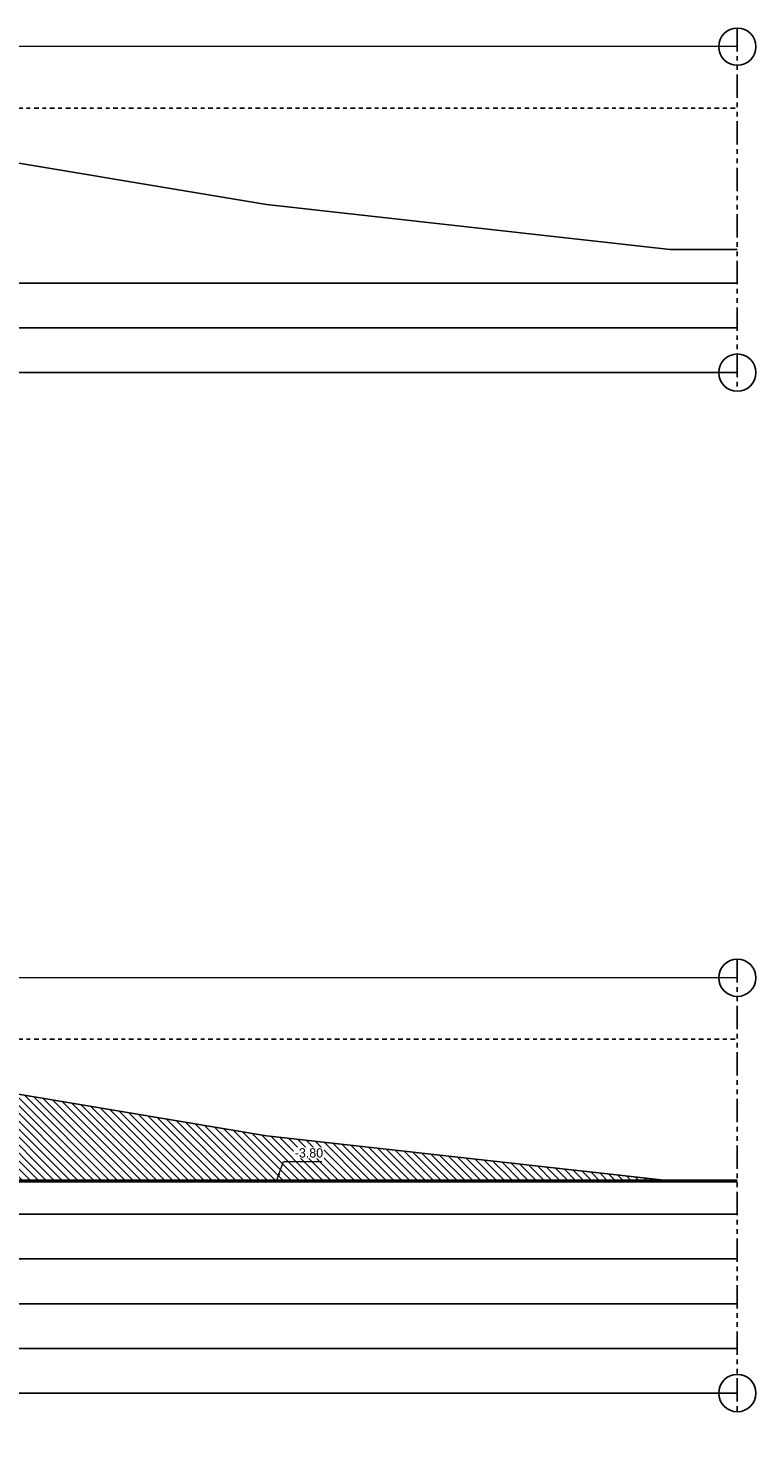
# Model space of a CAD drawing. Header units: metres. Extents: x 132 to 905, y -50 to 63.
# Tile 26 of 87: x 380 to 400, y -49 to -12. Entities that reach past the tile are written whole.
import ezdxf

# ---------------------------------------------------------------- set-up
doc = ezdxf.new("R2010")
doc.units = ezdxf.units.M
doc.header["$LTSCALE"] = 0.1
doc.linetypes.add('NAP', pattern=[20, 12.5, -2.5, 2.5, -2.5])
doc.linetypes.add('PHANTOM', pattern=[2.5, 1.25, -0.25, 0.25, -0.25, 0.25, -0.25])
for name, color, linetype, lineweight in [('DP-Afbreek', 2, 'PHANTOM', 25), ('DP-BS-profiel', 2, 'Continuous', 25), ('DP-Matenbalk-omschrijving', 3, 'Continuous', 35), ('DP-NAP-lijn', 6, 'NAP', 25), ('DP-NW-arcering_grond ontgraven', 1, 'Continuous', 18), ('DP-NW-Profiel', 4, 'Continuous', 50), ('DP-Waterlijn', 1, 'Continuous', 13), ('TL-2.5 mm tekst_schaaldp', 7, 'Continuous', 25), ('TL-2.5mm Tekst', 7, 'Continuous', 25), ('TL-5.0mm Tekst', 4, 'Continuous', 50)]:
    doc.layers.add(name, color=color, linetype=linetype, lineweight=lineweight)
doc.layers.add('DP-Matenbalk', color=1, linetype='Continuous')
doc.layers.add('DP-NW-Maatvoering', color=7, linetype='Continuous')
doc.layers.add('DP-NW-arcrand', color=142, linetype='Continuous', plot=False)
doc.styles.add('StagCAD', font='StagCAD.ttf')
doc.dimstyles.new('leader 1_100', dxfattribs={"dimscale": 0.1, "dimtxt": 2.5, "dimasz": 2, "dimexe": 0, "dimexo": 0, "dimgap": 1, "dimtad": 1, "dimrnd": 0.001, "dimzin": 1, "dimdsep": 46, "dimtxsty": 'StagCAD', "dimblk": 'RAD_PIJL', "dimcen": 0.09, "dimse1": 1, "dimse2": 1, "dimclrd": 1, "dimclre": 1, "dimclrt": 7, "dimazin": 0, "dimtfac": 1, "dimtix": 1, "dimtmove": 0, "dimatfit": 0, "dimfxl": 1, "dimtvp": 0.83, "dimtolj": 1, "dimtzin": 0, "dimlwd": 15, "dimarcsym": 0})

# ---------------------------------------------------------------- blocks, each defined once
blk = doc.blocks.new('*U176')
at = {"layer": 'DP-Matenbalk'}
for p, q in [((0, -3.5), (6, -3.5)), ((0, -5.9), (0, -3.5)), ((6, -3.5), (6, -5.9)), ((6, -3.5), (57.134, -3.5)), ((0, -4.7), (6, -4.7)), ((6, -4.7), (57.134, -4.7)), ((0, -5.9), (6, -5.9)), ((6, -5.9), (57.134, -5.9))]:
    blk.add_line(p, q, dxfattribs=at)
at = {"layer": 'DP-Matenbalk', "style": 'StagCAD', "width": 0.8}
blk.add_attdef('DPNR', (0, -3.356), '', height=0.25, dxfattribs=at)
at = {"layer": 'DP-Matenbalk-omschrijving', "style": 'StagCAD'}
for s, p in [('Hoogte t.o.v. NAP', (0.2, -4.225)), ('Afstand t.o.v. nulpunt', (0.175, -5.479))]:
    blk.add_text(s, height=0.3, dxfattribs=at).set_placement(p)
at = {"layer": 'TL-2.5 mm tekst_schaaldp', "style": 'StagCAD', "width": 0.96}
blk.add_attdef('SCHAAL', (-0.05, -7.524), '', height=0.25, dxfattribs=at)
at = {"layer": 'TL-5.0mm Tekst', "style": 'StagCAD', "width": 0.96}
blk.add_attdef('OMSCHRIJVING', (-0.05, -6.935), '', height=0.5, dxfattribs=at)
blk = doc.blocks.new('*U177')
at = {"layer": 'DP-Matenbalk'}
for p, q in [((0, -4.7), (6, -4.7)), ((0, -9.5), (0, -4.7)), ((6, -4.7), (6, -9.5)), ((6, -4.7), (57.134, -4.7)), ((0, -5.9), (6, -5.9)), ((6, -5.9), (57.134, -5.9)), ((0, -7.1), (6, -7.1)), ((6, -7.1), (57.134, -7.1)), ((0, -8.3), (6, -8.3)), ((6, -8.3), (57.134, -8.3)), ((0, -9.5), (6, -9.5)), ((6, -9.5), (57.134, -9.5))]:
    blk.add_line(p, q, dxfattribs=at)
at = {"layer": 'DP-Matenbalk-omschrijving', "style": 'StagCAD'}
for s, p in [('Hoogte t.o.v. NAP', (0.2, -5.425)), ('Afstand t.o.v. nulpunt', (0.175, -6.679)), ('Nieuwe hoogte t.o.v. NAP', (0.2, -7.825)), ('Nieuwe afstand t.o.v. nulpunt', (0.175, -9.079))]:
    blk.add_text(s, height=0.3, dxfattribs=at).set_placement(p)
at = {"layer": 'TL-2.5 mm tekst_schaaldp', "style": 'StagCAD', "width": 0.96}
blk.add_attdef('SCHAAL', (-0.05, -11.124), '', height=0.25, dxfattribs=at)
at = {"layer": 'TL-2.5mm Tekst', "lineweight": 35, "style": 'StagCAD', "width": 0.96}
blk.add_attdef('GEBIEDDWP', (7.116, -10.535), '', height=0.25, dxfattribs=at)
at = {"layer": 'TL-5.0mm Tekst', "style": 'StagCAD', "width": 0.96}
blk.add_attdef('OMSCHRIJVING', (-0.05, -10.535), '', height=0.5, dxfattribs=at)
blk = doc.blocks.new('*U175')
at = {"layer": 'DP-NAP-lijn'}
blk.add_line((0, 0), (571.34, 0), dxfattribs=at)
at = {"layer": 'DP-NAP-lijn', "style": 'StagCAD'}
blk.add_text('NAP', height=2.5, dxfattribs=at).set_placement((0, 1))
blk.add_attdef('NAPLIJN', (6.25, 1), '', height=2.5, dxfattribs=at)
blk = doc.blocks.new('*U237')
at = {"layer": 'DP-NAP-lijn'}
blk.add_line((0, 0), (571.34, 0), dxfattribs=at)
at = {"layer": 'DP-NAP-lijn', "style": 'StagCAD'}
blk.add_text('NAP', height=2.5, dxfattribs=at).set_placement((0, 1))
blk.add_attdef('NAPLIJN', (6.25, 1), '', height=2.5, dxfattribs=at)
blk = doc.blocks.new('RAD_PIJL')
at = {"color": 1, "linetype": 'Continuous'}
blk.add_solid([(-2.83, -0.75), (-2.83, 0.75), (0, 0)], dxfattribs=at)

msp = doc.modelspace()

# ---------------------------------------------------------------- hatches: boundary and pattern name
at = {"layer": 'DP-NW-arcering_grond ontgraven'}
h = msp.add_hatch(dxfattribs=at)
h.set_pattern_fill('_USER', color=256, scale=1.5, angle=135, style=0, pattern_type=0)
h.set_pattern_definition([(135, (-33.02076, -5.79753), (-0.106066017, -0.106066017), [])])
h.paths.add_polyline_path([(369.389, -38.268), (363.192, -37.141), (368.153, -39.622), (371.569, -40.109), (372.262, -40.309), (377.932, -42.577), (378.495, -42.634), (397.733, -42.634), (386.892, -41.426), (377.922, -39.926)])

# ---------------------------------------------------------------- linework, layer by layer
at = {"layer": 'DP-Afbreek', "ltscale": 5}
for points in [[(399.533, -11.685), (399.533, -21.435)], [(399.533, -36.685), (399.533, -48.835)]]:
    msp.add_lwpolyline(points, dxfattribs=at)
at = {"layer": 'DP-BS-profiel'}
msp.add_lwpolyline([(399.533, -17.634), (397.733, -17.634), (386.892, -16.426), (377.922, -14.926), (369.39, -13.268)], dxfattribs=at)
at = {"layer": 'DP-BS-profiel', "color": 1}
msp.add_lwpolyline([(397.733, -42.634), (386.892, -41.426), (377.922, -39.926), (369.39, -38.268)], dxfattribs=at)
at = {"layer": 'DP-NW-arcrand'}
for centre in [(399.533, -12.185), (399.533, -20.935), (399.533, -37.185), (399.533, -37.185), (399.533, -48.335)]:
    msp.add_circle(centre, 0.5, dxfattribs=at)
at = {"layer": 'DP-NW-Profiel'}
msp.add_lwpolyline([(378.495, -42.634), (399.533, -42.634)], dxfattribs=at)
at = {"layer": 'DP-Waterlijn'}
for p, q in [((399.533, -12.184), (366.095, -12.184)), ((399.533, -37.184), (365.207, -37.184))]:
    msp.add_line(p, q, dxfattribs=at)

# ---------------------------------------------------------------- block references
at = {"layer": 'DP-Matenbalk'}
ref = msp.add_blockref('*U176', (342.398, -15.034), dxfattribs=at)
ref.add_attrib('OMSCHRIJVING', '%%uDWARSPROFIEL 3 bestaand', (342.348, -21.969), dxfattribs={"layer": 'TL-5.0mm Tekst', "height": 0.5, "style": 'StagCAD', "width": 0.96})
ref.add_attrib('DPNR', 'dp784-02', (342.398, -18.39), dxfattribs={"height": 0.25, "style": 'StagCAD', "width": 0.8})
ref = msp.add_blockref('*U177', (342.398, -38.834), dxfattribs=at)
ref.add_attrib('OMSCHRIJVING', '%%uDWARSPROFIEL 3 nieuw', (342.348, -49.369), dxfattribs={"layer": 'TL-5.0mm Tekst', "height": 0.5, "style": 'StagCAD', "width": 0.96})
ref.add_attrib('GEBIEDDWP', 'haven', (349.514, -49.369), dxfattribs={"layer": 'TL-2.5mm Tekst', "lineweight": 35, "height": 0.25, "style": 'StagCAD', "width": 0.96})
at = {"layer": 'DP-NAP-lijn', "xscale": 0.1, "yscale": 0.1, "zscale": 0.1}
for name, p in [('*U175', (342.398, -13.834)), ('*U237', (342.398, -38.834))]:
    msp.add_blockref(name, p, dxfattribs=at).add_auto_attribs({'NAPLIJN': '=0.00'})

# ---------------------------------------------------------------- leaders
at = {"layer": 'DP-NW-Maatvoering', "annotation_type": 0, "has_hookline": 1, "hookline_direction": 0, "text_width": 0.725}
msp.add_leader([(387.163, -42.635), (387.349, -42.114), (387.549, -42.114)], dimstyle='leader 1_100', override={"dimgap": 1, "dimtad": 1}, dxfattribs=at)

# ---------------------------------------------------------------- next in the draw order: texts
at = {"layer": 'DP-NW-Maatvoering', "color": 7, "insert": (387.649, -42.014), "char_height": 0.25, "attachment_point": 7, "style": 'StagCAD', "bg_fill": 3, "box_fill_scale": 1.1, "bg_fill_color": 256, "bg_fill_transparency": 0}
msp.add_mtext('\\A1;-3.80', dxfattribs=at)

doc.saveas('drawing.dxf')
